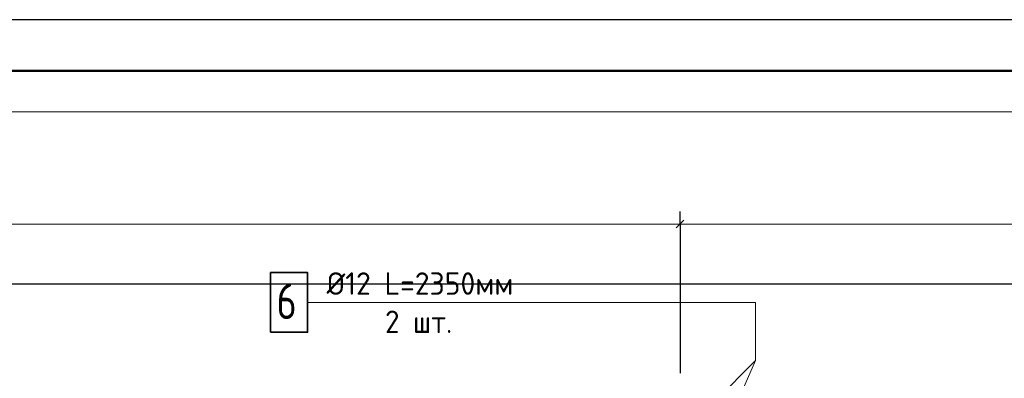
# Model space of a CAD drawing. Header units: millimetres. Extents: x 0 to 21000, y -5 to 14850.
# Tile 19 of 24: x 11419 to 16233, y 13096 to 14850. Entities that reach past the tile are written whole.
import ezdxf

# ---------------------------------------------------------------- set-up
doc = ezdxf.new("R2010")
doc.units = ezdxf.units.MM
for name, color, linetype, lineweight in [('Standard', 7, 'Continuous', 25), ('Позиционная метка линия выноска', 7, 'Continuous', 13), ('Размерная линия_ общее', 7, 'Continuous', 13), ('Текст_ общее', 7, 'Continuous', 25)]:
    doc.layers.add(name, color=color, linetype=linetype, lineweight=lineweight)
doc.styles.add('ISOCPEUR', font='txt')

msp = doc.modelspace()

# ---------------------------------------------------------------- linework, layer by layer
at = {"layer": 'Standard', "color": 7, "linetype": 'Continuous', "lineweight": 25, "transparency": 33554687}
msp.add_lwpolyline([(0, 0), (21000, 0), (21000, 14850), (0, 14850), (0, 0)], close=True, dxfattribs=at)
at = {"layer": 'Standard', "color": 7, "linetype": 'Continuous', "lineweight": 50, "transparency": 33554687}
msp.add_lwpolyline([(1000, 14600), (20750, 14600), (20750, 250), (1000, 250), (1000, 14600)], close=True, dxfattribs=at)
at = {"layer": 'Standard', "color": 7, "linetype": 'Continuous', "lineweight": 13, "transparency": 33554687}
msp.add_lwpolyline([(21000, 14400), (0, 14400), (0, -5)], dxfattribs=at)
at = {"layer": 'Standard', "color": 254, "linetype": 'Continuous', "lineweight": 25, "true_color": 0xc4c4ff, "transparency": 33554687}
msp.add_lwpolyline([(1291.4, 7560.9), (20244.7, 7560.9), (20244.7, 13556.1), (1291.4, 13556.1), (1291.4, 7560.9)], dxfattribs=at)
at = {"layer": 'Позиционная метка линия выноска', "color": 7, "linetype": 'Continuous', "lineweight": 13, "transparency": 33554687}
for p, q in [((15017, 13467.1), (12826.3, 13467.1)), ((15017, 13182.6), (15017, 13467.1)), ((14797.8, 12963.4), (15017, 13182.6)), ((14797.8, 12690.4), (15017, 13182.6))]:
    msp.add_line(p, q, dxfattribs=at)
at = {"layer": 'Размерная линия_ общее', "color": 7, "linetype": 'Continuous', "lineweight": 25, "transparency": 33554687}
msp.add_line((14666.7, 13868.8), (14629.2, 13831.3), dxfattribs=at)
at = {"layer": 'Размерная линия_ общее', "color": 253, "linetype": 'Continuous', "lineweight": -3, "true_color": 0xa0a0a0, "transparency": 33554687}
for q in [(14647.9, 13912.5), (14647.9, 13787.5), (14647.9, 13120.9)]:
    msp.add_line((14647.9, 13850), q, dxfattribs=at)
at = {"layer": 'Размерная линия_ общее', "color": 7, "linetype": 'Continuous', "lineweight": 13, "transparency": 33554687}
for p, q in [((14647.9, 13850), (6397.9, 13850)), ((18272.9, 13850), (14647.9, 13850))]:
    msp.add_line(p, q, dxfattribs=at)
at = {"layer": 'Текст_ общее', "color": 7, "linetype": 'Continuous', "lineweight": 35, "transparency": 33554687}
msp.add_lwpolyline([(12645.5, 13321.3), (12826.3, 13321.3), (12826.3, 13612.9), (12645.5, 13612.9), (12645.5, 13321.3)], dxfattribs=at)

# ---------------------------------------------------------------- texts
at = {"layer": 'Standard', "color": 7, "linetype": 'Continuous', "lineweight": 25, "transparency": 33554687, "char_height": 110, "attachment_point": 7, "style": 'ISOCPEUR'}
for s, insert, width in [('\\W0.96;Ø12 L=2350мм', (12919.1, 13504.4), 998.039), ('\\W0.94;2 шт.', (13205.1, 13317.4), 425.804)]:
    msp.add_mtext(s, dxfattribs=dict(at, insert=insert, width=width))
at = {"layer": 'Текст_ общее', "color": 7, "linetype": 'Continuous', "lineweight": 35, "transparency": 33554687, "insert": (12674.6, 13385.4), "char_height": 175, "width": 190.4, "attachment_point": 7, "style": 'ISOCPEUR'}
msp.add_mtext('\\W0.78;6', dxfattribs=at)

doc.saveas('drawing.dxf')
